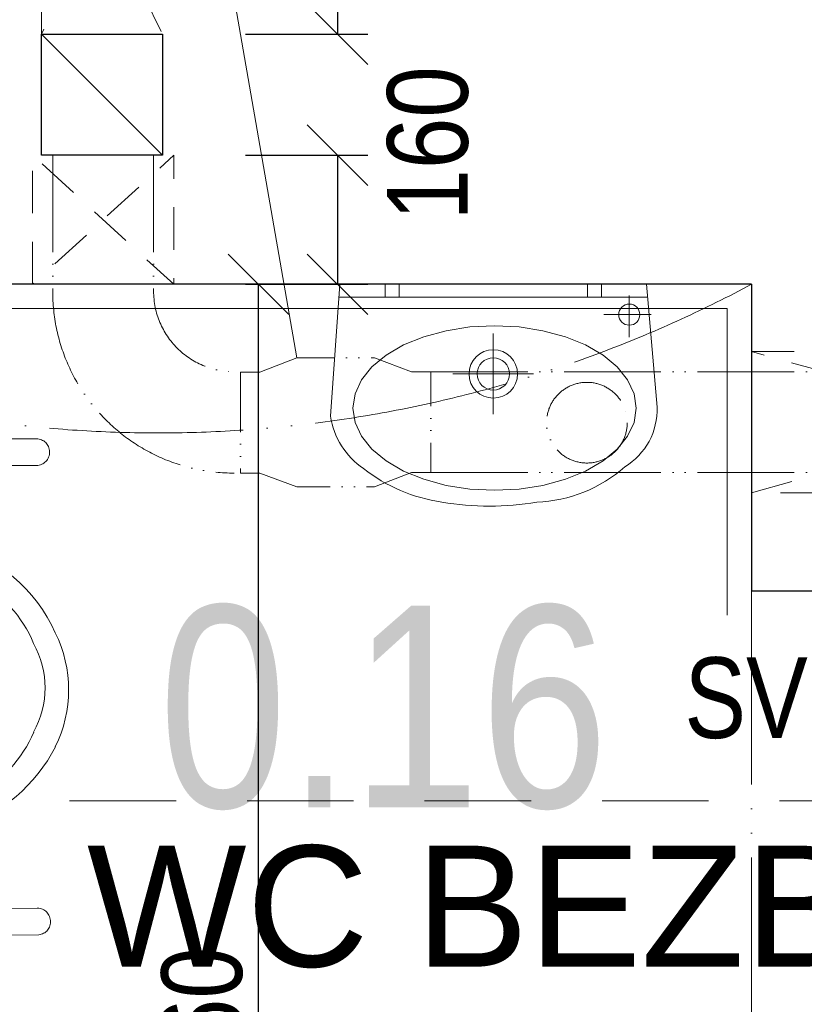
# Model space of a CAD drawing. Header units: millimetres. Extents: x -300958 to -108039, y 30118 to 292543.
# Tile 55 of 256: x -290410 to -289437, y 124453 to 125673. Entities that reach past the tile are written whole.
import ezdxf
from ezdxf.enums import TextEntityAlignment as Align

# ---------------------------------------------------------------- set-up
doc = ezdxf.new("R2010")
doc.units = ezdxf.units.MM
doc.header["$MEASUREMENT"] = 0
doc.linetypes.add('ACAD_ISO05W100', pattern=[33, 24, -3, 0, -3, 0, -3])
doc.linetypes.add('DGN Style 2', pattern=[879.857395, 527.914437, -351.942958])
doc.layers.get('0').update_dxf_attribs({"lineweight": 13})
doc.layers.get('Defpoints').update_dxf_attribs({"color": 3, "lineweight": 13})
for name, color, linetype, lineweight in [('dims', 7, 'Continuous', 9), ('Materiály', 1, 'Continuous', 13), ('obklad', 8, 'Continuous', 5), ('popis', 7, 'Continuous', 9), ('tenka', 7, 'Continuous', 13), ('texts', 3, 'Continuous', 30), ('walls', 7, 'Continuous', 13), ('zařizovací předměty', 7, 'Continuous', 9)]:
    doc.layers.add(name, color=color, linetype=linetype, lineweight=lineweight)
doc.styles.add('GENERATED_STYLE_8', font='arial.ttf')
doc.styles.get("Standard").update_dxf_attribs({"font": 'txt.shx'})
doc.styles.add('STYLE-0', font='ARIALN.TTF')
doc.dimstyles.new('arch', dxfattribs={"dimscale": 50, "dimtxt": 2.5, "dimasz": 2.5, "dimexe": 1.25, "dimexo": 0.9, "dimtad": 1, "dimdec": 0, "dimtxsty": 'STYLE-0', "dimblk": 'ARCHTICK', "dimcen": 2.5, "dimadec": 0, "dimazin": 0, "dimtfac": 1, "dimtdec": 0, "dimtmove": 2, "dimatfit": 3, "dimldrblk": 'ARCHTICK', "dimfxl": 0, "dimarcsym": 0})

# ---------------------------------------------------------------- blocks, each defined once
blk = doc.blocks.new('wc_kombi')
at = {"color": 0, "linetype": 'ByBlock', "lineweight": -2}
for p, q in [((0.1775, 0), (-0.1775, 0)), ((0.0002, -0.1237), (0.0002, -0.0524)), ((-0.0347, -0.0898), (0.0384, -0.0898)), ((-0.1356, -0.1907), (-0.1773, -0.3527)), ((-0.1706, -0.1907), (0.1706, -0.1907)), ((0.1357, -0.1907), (-0.1356, -0.1907)), ((0.1773, -0.3527), (0.1357, -0.1907)), ((-0.0778, -0.2013), (-0.0778, -0.2482)), ((0.0775, -0.2004), (0.0775, -0.2501)), ((-0.1078, -0.2257), (-0.0478, -0.2257)), ((0.0534, -0.2257), (0.106, -0.2257)), ((0.0013, -0.2508), (-0.0024, -0.2508)), ((-0.0366, -0.4251), (-0.0367, -0.4214))]:
    blk.add_line(p, q, dxfattribs=at)
for centre, radius in [((0, -0.0898), 0.0171), ((-0.0778, -0.2257), 0.00927), ((0.0775, -0.2252), 0.0089)]:
    blk.add_circle(centre, radius, dxfattribs=at)
for centre, radius, start, end in [((-0.1801, -0.0299), 0.03, 84.9385, 181.5621), ((0.1801, -0.0299), 0.03, 358.4383, 95.0618), ((0.2615, -0.0178), 0.4718, 181.5608, 200.6512), ((-0.2615, -0.0178), 0.4718, 339.3489, 358.4387), ((-0.1706, -0.1807), 0.01, 200.6489, 270.0028), ((0.1706, -0.1807), 0.01, 270, 339.3483), ((-0.0114, -0.3985), 0.148, 86.5055, 126.0101), ((0.006, -0.4465), 0.1958, 76.3604, 91.3715), ((0.0217, -0.3796), 0.1271, 29.404, 76.1254), ((-0.0104, -0.3911), 0.1427, 128.0842, 148.8348), ((0.0459, -0.4104), 0.2012, 152.4237, 180.8026), ((-0.0371, -0.4083), 0.1924, 358.536, 28.2377), ((-0.0005, -0.3598), 0.0297, 36.344, 144.2662), ((0.0816, -0.4165), 0.2666, 166.1457, 193.5616), ((0.1001, -0.402), 0.1382, 154.478, 188.0608), ((-0.0958, -0.404), 0.1343, 353.2317, 27.4086), ((-0.0653, -0.4139), 0.2501, 342.2461, 14.1632), ((-0.0006, -0.3697), 0.0413, 206.767, 336.409), ((0.0659, -0.4119), 0.2212, 180.3296, 206.1001), ((-0.0346, -0.4193), 0.19, 331.7361, 1.8342), ((0, -0.4154), 0.0378, 194.8362, 353.2743), ((0.013, -0.4271), 0.1975, 195.246, 245.7395), ((-0.019, -0.4276), 0.2019, 297.1495, 341.935), ((0.0046, -0.437), 0.1552, 207.7501, 247.4669), ((-0.0065, -0.4349), 0.1579, 292.8858, 331.8972), ((0, -0.4814), 0.1131, 240.9792, 299.0208), ((0.0025, -0.4644), 0.1593, 243.6726, 296.3274)]:
    blk.add_arc(centre, radius, start, end, dxfattribs=at)
blk = doc.blocks.new('_ArchTick')
at = {"color": 0, "linetype": 'ByBlock', "flags": 128}
blk.add_lwpolyline([(-0.5, -0.5), (0.5, 0.5)], dxfattribs=at)
blk = doc.blocks.new('*D2017')
at = {"layer": 'Defpoints', "color": 0, "linetype": 'Continuous'}
for p in [(-290113.5, 125345), (-289791.9, 125345), (-289791.9, 123685)]:
    blk.add_point(p, dxfattribs=at)
at = {"layer": 'dims', "color": 0, "linetype": 'Continuous', "lineweight": -2}
for p, q in [((-289866.9, 125345), (-290151, 125345)), ((-290113.5, 123685), (-290113.5, 125345)), ((-289866.9, 123685), (-290151, 123685))]:
    blk.add_line(p, q, dxfattribs=at)
at = {"layer": 'dims', "color": 0, "linetype": 'Continuous', "lineweight": -2, "xscale": 75, "yscale": 75, "zscale": 75}
for p, rotation in [((-290113.5, 125345), 90), ((-290113.5, 123685), 270)]:
    blk.add_blockref('_ArchTick', p, dxfattribs=dict(at, rotation=rotation))
at = {"layer": 'dims', "color": 0, "linetype": 'Continuous', "insert": (-290183.3, 124396.1), "char_height": 100, "attachment_point": 5, "rotation": 90, "style": 'STYLE-0'}
blk.add_mtext('1660', dxfattribs=at)
blk = doc.blocks.new('*D1862')
at = {"layer": 'Defpoints', "color": 0, "linetype": 'Continuous'}
for p in [(-290204.5, 125965), (-290204.5, 125655), (-290015.6, 125655)]:
    blk.add_point(p, dxfattribs=at)
at = {"layer": 'dims', "color": 0, "linetype": 'Continuous', "lineweight": -2}
for p, q in [((-290129.5, 125965), (-289978.1, 125965)), ((-290015.6, 125965), (-290015.6, 125655)), ((-290129.5, 125655), (-289978.1, 125655))]:
    blk.add_line(p, q, dxfattribs=at)
at = {"layer": 'dims', "color": 0, "linetype": 'Continuous', "lineweight": -2, "xscale": 75, "yscale": 75, "zscale": 75}
for p, rotation in [((-290015.6, 125965), 90), ((-290015.6, 125655), 270)]:
    blk.add_blockref('_ArchTick', p, dxfattribs=dict(at, rotation=rotation))
at = {"layer": 'dims', "color": 0, "linetype": 'Continuous', "insert": (-290085.4, 125810), "char_height": 100, "attachment_point": 5, "rotation": 90, "style": 'STYLE-0'}
blk.add_mtext('310', dxfattribs=at)
blk = doc.blocks.new('*D1863')
at = {"layer": 'Defpoints', "color": 0, "linetype": 'Continuous'}
for p in [(-290204.5, 125505), (-290204.5, 125345), (-290015.6, 125345)]:
    blk.add_point(p, dxfattribs=at)
at = {"layer": 'dims', "color": 0, "linetype": 'Continuous', "lineweight": -2}
for p, q in [((-290129.5, 125505), (-289978.1, 125505)), ((-290015.6, 125505), (-290015.6, 125345)), ((-290129.5, 125345), (-289978.1, 125345))]:
    blk.add_line(p, q, dxfattribs=at)
at = {"layer": 'dims', "color": 0, "linetype": 'Continuous', "lineweight": -2, "xscale": 75, "yscale": 75, "zscale": 75}
for p, rotation in [((-290015.6, 125505), 90), ((-290015.6, 125345), 270)]:
    blk.add_blockref('_ArchTick', p, dxfattribs=dict(at, rotation=rotation))
at = {"layer": 'dims', "color": 0, "linetype": 'Continuous', "insert": (-289903.5, 125519.7), "char_height": 100, "attachment_point": 5, "rotation": 90, "style": 'STYLE-0'}
blk.add_mtext('160', dxfattribs=at)

msp = doc.modelspace()

# ---------------------------------------------------------------- hatches: boundary and pattern name
at = {"layer": 'Materiály', "linetype": 'Continuous'}
h = msp.add_hatch(dxfattribs=at)
h.set_pattern_fill('ANSI31', color=256, scale=500, style=0)
h.set_pattern_definition([(45, (-63000, 0), (-44.194174, 44.194174), [])])
h.paths.add_polyline_path([(-291122.6, 124745), (-291122.6, 123585), (-289587.6, 123585), (-289587.6, 123505), (-289502.6, 123505), (-289502.6, 123685), (-290972.6, 123685), (-290972.6, 124662.2, -0.044202), (-290972.6, 124667.5), (-290972.6, 125022.5, -0.044199), (-290972.6, 125027.8), (-290972.6, 125345), (-291082.7, 125345, -0.008368), (-291122.6, 125322.8)])
h.paths.add_polyline_path([(-289487.6, 123685), (-289502.6, 123685), (-289502.6, 123505), (-289487.6, 123505)])
h.paths.add_polyline_path([(-291082.7, 125345), (-291122.6, 125345), (-291122.6, 125322.8, 0.008368)], flags=17)

# ---------------------------------------------------------------- linework, layer by layer
at = {"layer": 'obklad', "linetype": 'Continuous', "flags": 128}
msp.add_lwpolyline([(-289532.6, 124935), (-289532.6, 124935), (-289532.6, 124935), (-289532.6, 125315), (-290942.6, 125315), (-290942.6, 123715), (-289457.6, 123715), (-289457.6, 123715), (-289457.6, 123715), (-289457.6, 123715)], dxfattribs=at)
at = {"layer": 'tenka', "linetype": 'ACAD_ISO05W100', "ltscale": 10}
msp.add_line((-289502.6, 124965), (-289502.6, 123685), dxfattribs=at)
at = {"layer": 'tenka', "linetype": 'DGN Style 2', "ltscale": 0.25}
msp.add_line((-290787.6, 124705), (-285367.6, 124705), dxfattribs=at)
at = {"layer": 'tenka', "linetype": 'DGN Style 2', "ltscale": 0.1, "flags": 128}
for points in [[(-290382.6, 125965), (-290382.6, 125655), (-290232.6, 125965), (-290232.6, 125655), (-290382.6, 125965)], [(-290393.6, 125345), (-290393.6, 125505), (-290218.6, 125345), (-290218.6, 125505), (-290393.6, 125345)], [(-289502.6, 125261.6), (-288872.6, 125261.6), (-289502.6, 125086.6), (-288872.6, 125086.6), (-289502.6, 125261.6)]]:
    msp.add_lwpolyline(points, dxfattribs=at)
at = {"layer": 'tenka', "linetype": 'ACAD_ISO05W100', "ltscale": 10, "flags": 128}
msp.add_lwpolyline([(-289502.6, 125345, -0.250639), (-290972.6, 125345)], format="xyb", dxfattribs=at)
at = {"layer": 'walls', "linetype": 'Continuous', "lineweight": 30}
for p, q in [((-290382.6, 125655), (-290232.6, 125505)), ((-289502.6, 125345), (-290972.6, 125345)), ((-289502.6, 125345), (-289502.6, 124965)), ((-289502.6, 124965), (-288972.6, 124965))]:
    msp.add_line(p, q, dxfattribs=at)
at = {"layer": 'walls', "linetype": 'Continuous', "lineweight": 30, "flags": 128}
msp.add_lwpolyline([(-290382.6, 125655), (-290232.6, 125655), (-290232.6, 125505), (-290382.6, 125505)], close=True, dxfattribs=at)
at = {"layer": 'zařizovací předměty', "linetype": 'Continuous'}
msp.add_line((-290266.3, 126401.2), (-290066, 125253.8), dxfattribs=at)
at = {"layer": 'zařizovací předměty', "linetype": 'ACAD_ISO05W100', "lineweight": 0, "ltscale": 5}
for p, q in [((-290368.6, 125505), (-290368.6, 125336)), ((-290243.6, 125505), (-290243.6, 125336.6)), ((-289900, 125236.6), (-287368.6, 125236.6)), ((-289900, 125111.6), (-287368.6, 125111.6))]:
    msp.add_line(p, q, dxfattribs=at)
at = {"layer": 'zařizovací předměty', "linetype": 'ByBlock', "extrusion": (0, 0, -1)}
for p, q in [((-289956.5, 125345), (-289956.5, 125328.9)), ((-289939.2, 125345), (-289939.2, 125328.9)), ((-289705.9, 125345), (-289705.9, 125328.9)), ((-289688.7, 125345), (-289688.7, 125328.9)), ((-290013.7, 125328.9), (-289631.2, 125328.9)), ((-289654.1, 125331.1), (-289654.1, 125279.3)), ((-289627.1, 125307.4), (-289685.4, 125307.4)), ((-289822.6, 125283.9), (-289822.6, 125183.9)), ((-289872.6, 125233.9), (-289772.6, 125233.9))]:
    msp.add_line(p, q, dxfattribs=at)
msp.add_lwpolyline([(290012.6, 125345), (290024.5, 125181.6, -0.206315), (289983.5, 125116.6, -0.131058), (289886.3, 125075.1, -0.084511), (289768.6, 125075.1, -0.173487), (289659.6, 125118.8, -0.27073), (289619.6, 125192.8), (289632.6, 125345)], format="xyb", close=True, dxfattribs=at)
msp.add_lwpolyline([(289645.6, 125191.6), (289648.2, 125209.4), (289656.1, 125226.5), (289669.1, 125242.6), (289686.6, 125257.2), (289708.2, 125269.8), (289733.3, 125279.9), (289761, 125287.5), (289790.5, 125292.1), (289821, 125293.6), (289851.5, 125292.1), (289881, 125287.5), (289908.7, 125279.9), (289933.8, 125269.8), (289955.4, 125257.2), (289973, 125242.6), (289985.9, 125226.5), (289993.8, 125209.4), (289996.5, 125191.6), (289993.8, 125173.9), (289985.9, 125156.8), (289973, 125140.7), (289955.4, 125126.1), (289933.8, 125113.5), (289908.7, 125103.3), (289881, 125095.8), (289851.5, 125091.2), (289821, 125089.7), (289790.5, 125091.2), (289761, 125095.8), (289733.3, 125103.3), (289708.2, 125113.5), (289686.6, 125126.1), (289669.1, 125140.7), (289656.1, 125156.8), (289648.2, 125173.9), (289645.6, 125191.6)], close=True, dxfattribs=at)
at = {"layer": 'zařizovací předměty', "linetype": 'ACAD_ISO05W100', "lineweight": 0, "ltscale": 5, "flags": 128}
msp.add_lwpolyline([(-290136, 125236), (-290112, 125236), (-290066, 125253.8), (-289970, 125253.8), (-289924, 125236.6), (-289900, 125236.6), (-289900, 125111.6), (-289924, 125111.6), (-289970, 125093.8), (-290066, 125093.8), (-290112, 125111), (-290136, 125111), (-290136, 125236)], dxfattribs=at)
at = {"layer": 'zařizovací předměty', "extrusion": (0, 0, -1)}
msp.add_lwpolyline([(290474.2, 125120.5), (290388.8, 125120.5), (290388.8, 125120.5), (290387.1, 125120.6), (290385.4, 125120.9), (290383.8, 125121.3), (290382.3, 125121.9), (290380.9, 125122.6), (290379.5, 125123.4), (290378.3, 125124.4), (290377.1, 125125.5), (290376.1, 125126.7), (290375.2, 125128), (290374.4, 125129.4), (290373.7, 125130.8), (290373.2, 125132.4), (290372.8, 125134), (290372.6, 125135.7), (290372.6, 125137.4), (290372.7, 125139.1), (290372.9, 125140.7), (290373.3, 125142.3), (290373.9, 125143.8), (290374.6, 125145.2), (290375.4, 125146.6), (290376.3, 125147.8), (290377.3, 125148.9), (290378.5, 125149.9), (290379.7, 125150.9), (290381.1, 125151.6), (290382.5, 125152.3), (290384, 125152.8), (290385.5, 125153.2), (290387.1, 125153.4), (290474, 125153.5)], dxfattribs=at)
at = {"layer": 'zařizovací předměty'}
msp.add_lwpolyline([(-290473.1, 124571.4), (-290387.7, 124571.8), (-290387.7, 124571.8), (-290386, 124571.7), (-290384.3, 124571.4), (-290382.7, 124571), (-290381.2, 124570.5), (-290379.8, 124569.8), (-290378.4, 124568.9), (-290377.2, 124568), (-290376, 124566.9), (-290375, 124565.7), (-290374.1, 124564.4), (-290373.3, 124563), (-290372.6, 124561.5), (-290372.1, 124560), (-290371.7, 124558.4), (-290371.5, 124556.7), (-290371.4, 124555), (-290371.5, 124553.3), (-290371.7, 124551.6), (-290372.2, 124550), (-290372.7, 124548.5), (-290373.4, 124547.1), (-290374.2, 124545.8), (-290375.1, 124544.6), (-290376.1, 124543.4), (-290377.3, 124542.4), (-290378.5, 124541.5), (-290379.9, 124540.7), (-290381.3, 124540), (-290382.8, 124539.5), (-290384.3, 124539.1), (-290385.9, 124538.9), (-290472.8, 124538.4)], dxfattribs=at)
at = {"layer": 'zařizovací předměty', "linetype": 'ByBlock', "extrusion": (0, 0, -1)}
for centre, radius in [((289654.1, 125307.4), 13.1), ((289822.6, 125233.9), 30), ((289822.6, 125233.9), 20)]:
    msp.add_circle(centre, radius, dxfattribs=at)
at = {"layer": 'zařizovací předměty', "linetype": 'ACAD_ISO05W100', "lineweight": 0, "ltscale": 5}
msp.add_circle((-289706.6, 125173.5), 50, dxfattribs=at)
for centre, radius in [((-290143.6, 125336), 225), ((-290143.6, 125336.6), 100)]:
    msp.add_arc(centre, radius, 180, 270, dxfattribs=at)

# ---------------------------------------------------------------- block references
at = {"layer": 'zařizovací předměty', "linetype": 'Continuous', "extrusion": (0, 0, -1), "xscale": -1000, "yscale": -1000, "zscale": 1000, "rotation": 90}
msp.add_blockref('wc_kombi', (290972.6, 124845), dxfattribs=at)

# ---------------------------------------------------------------- texts
at = {"layer": 'dims', "linetype": 'Continuous', "style": 'STYLE-0'}
msp.add_text('SV = 2100', height=100, dxfattribs=at).set_placement((-289316.6, 124832.7), align=Align.MIDDLE_CENTER)
at = {"layer": 'popis', "linetype": 'Continuous', "lineweight": 0, "insert": (-289819.8, 124649.4), "char_height": 150, "width": 1303.837, "attachment_point": 2, "style": 'GENERATED_STYLE_8'}
msp.add_mtext('WC BEZB. \\P3,2 m²', dxfattribs=at)
at = {"layer": 'texts', "linetype": 'Continuous', "lineweight": 0, "insert": (-289958.6, 124820), "char_height": 250, "attachment_point": 5, "line_spacing_factor": 0.722892}
msp.add_mtext('{\\fArial Narrow|b0|i0|c238|p39;0.16}', dxfattribs=at)

# ---------------------------------------------------------------- dimensions: what is measured, and where the dimension line sits
at = {"layer": 'dims', "linetype": 'Continuous'}
dim = msp.add_linear_dim(base=(-290015.6, 125655), p1=(-290204.5, 125965), p2=(-290204.5, 125655), angle=270, dimstyle='arch', override={"dimtxt": 2, "dimasz": 1.5, "dimexe": 0.75, "dimexo": 1.5, "dimgap": 0.375, "dimcen": 0.05}, dxfattribs=at)
dim.commit()
dim.dimension.update_dxf_attribs({"geometry": '*D1862', "text_midpoint": (-290085.4, 125810)})
for base, p1, p2, angle, picture, middle in [((-290015.6, 125345), (-290204.5, 125505), (-290204.5, 125345), 270, '*D1863', (-289903.5, 125519.7)), ((-290113.5, 125345), (-289791.9, 123685), (-289791.9, 125345), 90, '*D2017', (-290183.3, 124396.1))]:
    dim = msp.add_linear_dim(base=base, p1=p1, p2=p2, angle=angle, dimstyle='arch', override={"dimtxt": 2, "dimasz": 1.5, "dimexe": 0.75, "dimexo": 1.5, "dimgap": 0.375, "dimcen": 0.05}, dxfattribs=at)
    dim.commit()
    dim.dimension.update_dxf_attribs({"geometry": picture, "text_midpoint": middle, "dimtype": 160})

doc.saveas('drawing.dxf')
